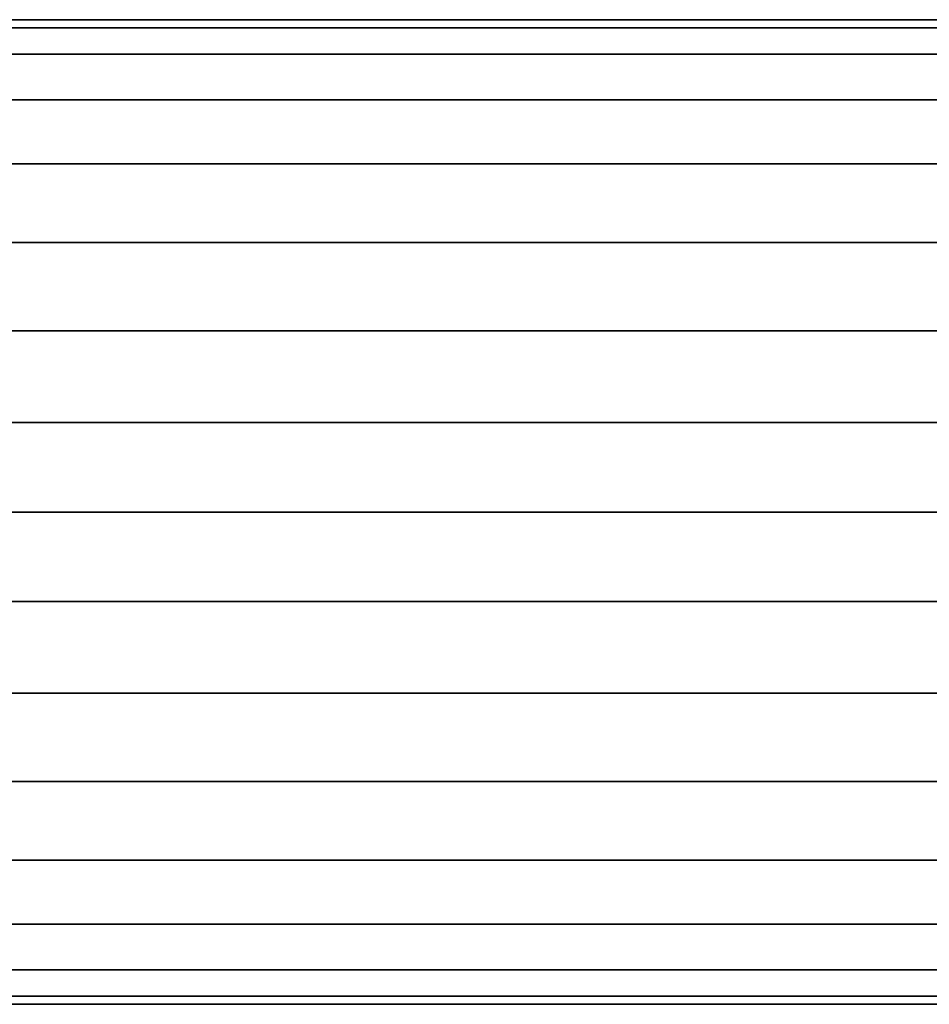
# Model space of a CAD drawing. Header units: millimetres. Extents: x -735 to 735, y -989 to 989.
# Tile 230 of 256: x 325 to 369, y -24 to 24. Entities that reach past the tile are written whole.
import ezdxf

# ---------------------------------------------------------------- set-up
doc = ezdxf.new("R2010")
doc.units = ezdxf.units.MM
doc.layers.add('kostra', color=7, linetype='Continuous')

msp = doc.modelspace()

# ---------------------------------------------------------------- meshes
at = {"layer": 'kostra'}
mesh = msp.add_polyface(dxfattribs=at)
corners = [(462.439, 4.395, 1931.253), (462.439, 8.89, 1932.546), (462.439, 13.215, 1934.786), (462.439, 17.077, 1937.923), (462.439, 20.213, 1941.785), (462.439, 22.455, 1946.11), (462.439, 23.747, 1950.606), (462.439, 24.15, 1955), (462.439, 23.747, 1959.394), (462.439, 22.455, 1963.89), (462.439, 20.213, 1968.215), (462.439, 17.077, 1972.077), (462.439, 13.215, 1975.214), (462.439, 8.89, 1977.454), (462.439, 4.395, 1978.747), (462.439, 0, 1979.15), (462.439, -4.395, 1978.747), (462.439, -8.89, 1977.454), (462.439, -13.215, 1975.214), (462.439, -17.077, 1972.077), (462.439, -20.213, 1968.215), (462.439, -22.455, 1963.89), (462.439, -23.747, 1959.394), (462.439, -24.15, 1955), (462.439, -23.747, 1950.606), (462.439, -22.455, 1946.11), (462.439, -20.213, 1941.785), (462.439, -17.077, 1937.923), (462.439, -13.215, 1934.786), (462.439, -8.89, 1932.546), (462.439, -4.395, 1931.253), (462.439, 0, 1930.85), (-462.439, 4.395, 1931.253), (-462.439, 8.89, 1932.546), (-462.439, 13.215, 1934.786), (-462.439, 17.077, 1937.923), (-462.439, 20.213, 1941.785), (-462.439, 22.455, 1946.11), (-462.439, 23.747, 1950.606), (-462.439, 24.15, 1955), (-462.439, 23.747, 1959.394), (-462.439, 22.455, 1963.89), (-462.439, 20.213, 1968.215), (-462.439, 17.077, 1972.077), (-462.439, 13.215, 1975.214), (-462.439, 8.89, 1977.454), (-462.439, 4.395, 1978.747), (-462.439, 0, 1979.15), (-462.439, -4.395, 1978.747), (-462.439, -8.89, 1977.454), (-462.439, -13.215, 1975.214), (-462.439, -17.077, 1972.077), (-462.439, -20.213, 1968.215), (-462.439, -22.455, 1963.89), (-462.439, -23.747, 1959.394), (-462.439, -24.15, 1955), (-462.439, -23.747, 1950.606), (-462.439, -22.455, 1946.11), (-462.439, -20.213, 1941.785), (-462.439, -17.077, 1937.923), (-462.439, -13.215, 1934.786), (-462.439, -8.89, 1932.546), (-462.439, -4.395, 1931.253), (-462.439, 0, 1930.85)]
mesh.append_faces([[corners[k] for k in face] for face in [(32, 0, 31, 63), (33, 1, 0, 32), (34, 2, 1, 33), (35, 3, 2, 34), (36, 4, 3, 35), (37, 5, 4, 36), (38, 6, 5, 37), (39, 7, 6, 38), (40, 8, 7, 39), (41, 9, 8, 40), (42, 10, 9, 41), (43, 11, 10, 42), (44, 12, 11, 43), (45, 13, 12, 44), (46, 14, 13, 45), (47, 15, 14, 46), (48, 16, 15, 47), (49, 17, 16, 48), (50, 18, 17, 49), (51, 19, 18, 50), (52, 20, 19, 51), (53, 21, 20, 52), (54, 22, 21, 53), (55, 23, 22, 54), (56, 24, 23, 55), (57, 25, 24, 56), (58, 26, 25, 57), (59, 27, 26, 58), (60, 28, 27, 59), (61, 29, 28, 60), (62, 30, 29, 61), (63, 31, 30, 62)]])

doc.saveas('drawing.dxf')
